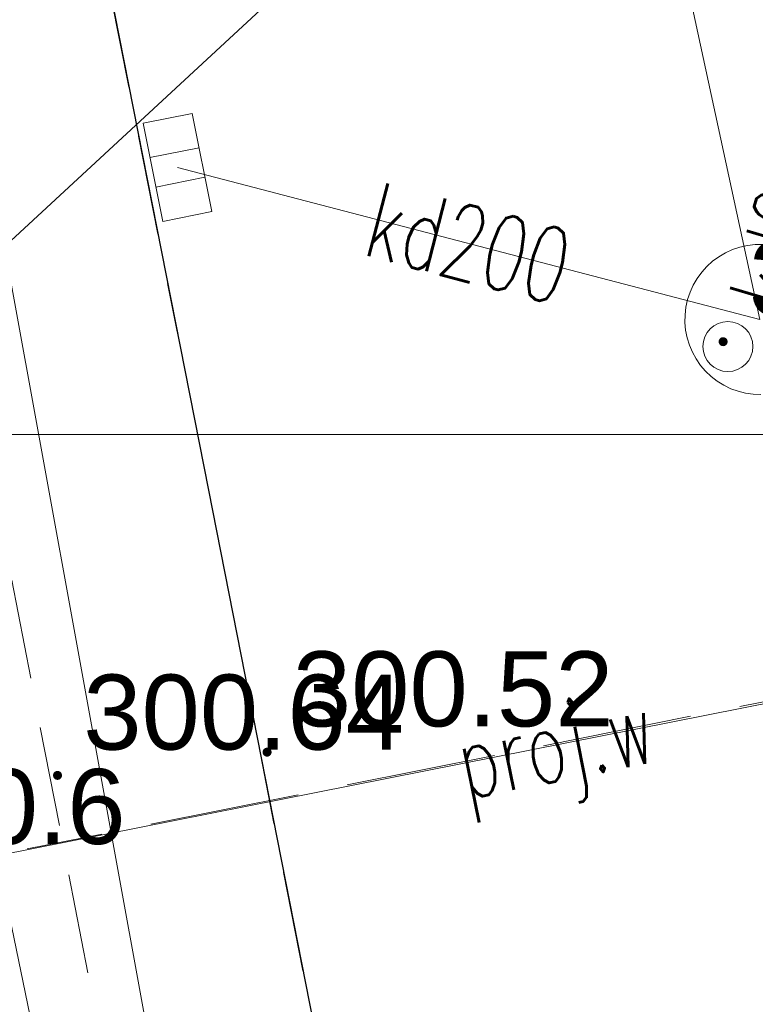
# Model space of a CAD drawing. Header units: metres. Extents: x 6567444 to 13135881, y 5574237 to 11149086.
# Tile 152 of 212: x 6567937.41 to 6567944.76, y 5574494.31 to 5574504.15. Entities that reach past the tile are written whole.
import ezdxf
from ezdxf import colors
from ezdxf.entities.mleader import LeaderData, LeaderLine
from ezdxf.enums import TextEntityAlignment as Align
from ezdxf.math import Vec2, Vec3

# ---------------------------------------------------------------- set-up
doc = ezdxf.new("R2010")
doc.units = ezdxf.units.M
for name, pattern in [('_MDCP$0$2.0_1.0', [3, 2, -1]), ('_MDCP$0$L_0_04', [1.5, 1, -0.5]), ('_MDCP$1$L_0_06', [2, 1.5, -0.5]), ('GE.I.6640.1.468.2024_MDCP_dodatkowe pomiary_12.03.2026$0$2.0_1.0', [3, 2, -1]), ('GE.I.6640.1.468.2024_MDCP_dodatkowe pomiary_12.03.2026$0$L_0_04', [1.5, 1, -0.5]), ('GE.I.6640.1.468.2024_MDCP_dodatkowe pomiary_12.03.2026$0$L_0_06', [2, 1.5, -0.5])]:
    doc.linetypes.add(name, pattern=pattern)
for name, color, linetype, lineweight in [('_MDCP$0$GES_InneUrzadzeniaTowarzyszace', 7, 'Continuous', 18), ('_MDCP$0$GES_InneUrzadzeniaTowarzyszace_P', 7, 'Continuous', 18), ('_MDCP$0$GES_PrzewodElektroenergetyczny', 1, 'Continuous', 18), ('_MDCP$0$GES_UrzadzeniaSiecKanalizacyjna_P', 7, 'Continuous', 18), ('_MDCP$0$OT_Komunikacja', 7, 'Continuous', 18), ('_MDCP$0$OTRN', 7, 'Continuous', 13), ('_MDCP$0$OTRS', 7, 'Continuous', 13), ('_MDCP$0$OTRS_O', 7, 'Continuous', 20), ('_MDCP$0$PARRA', 7, 'Continuous', 13), ('_MDCP$0$Z_ZAKRES', 214, 'Continuous', 90), ('_MDCP$1$GES_PrzewodKanalizacyjny', 36, 'Continuous', 18), ('_MDCP$1$GES_PrzewodWodociagowy', 5, 'Continuous', 18), ('_MDCP$1$GES_PrzewodWodociagowy_Projektowany', 7, 'Continuous', 18), ('_TB_KAN_D_Opis_Studnie', 7, 'Continuous', 30), ('GE.I.6640.1.468.2024_MDCP_dodatkowe pomiary_12.03.2026$0$GES_InneUrzadzeniaTowarzyszace', 7, 'Continuous', 18), ('GE.I.6640.1.468.2024_MDCP_dodatkowe pomiary_12.03.2026$0$GES_InneUrzadzeniaTowarzyszace_P', 7, 'Continuous', 18), ('GE.I.6640.1.468.2024_MDCP_dodatkowe pomiary_12.03.2026$0$GES_PrzewodElektroenergetyczny', 1, 'Continuous', 18), ('GE.I.6640.1.468.2024_MDCP_dodatkowe pomiary_12.03.2026$0$GES_PrzewodKanalizacyjny', 36, 'Continuous', 18), ('GE.I.6640.1.468.2024_MDCP_dodatkowe pomiary_12.03.2026$0$GES_PrzewodWodociagowy', 5, 'Continuous', 18), ('GE.I.6640.1.468.2024_MDCP_dodatkowe pomiary_12.03.2026$0$GES_PrzewodWodociagowy_Projektowany', 7, 'Continuous', 18), ('GE.I.6640.1.468.2024_MDCP_dodatkowe pomiary_12.03.2026$0$GES_UrzadzeniaSiecKanalizacyjna_P', 7, 'Continuous', 18), ('GE.I.6640.1.468.2024_MDCP_dodatkowe pomiary_12.03.2026$0$OT_Komunikacja', 7, 'Continuous', 18), ('GE.I.6640.1.468.2024_MDCP_dodatkowe pomiary_12.03.2026$0$OTRN', 7, 'Continuous', 13), ('GE.I.6640.1.468.2024_MDCP_dodatkowe pomiary_12.03.2026$0$OTRS', 7, 'Continuous', 13), ('GE.I.6640.1.468.2024_MDCP_dodatkowe pomiary_12.03.2026$0$OTRS_O', 7, 'Continuous', 20), ('GE.I.6640.1.468.2024_MDCP_dodatkowe pomiary_12.03.2026$0$PARRA', 7, 'Continuous', 13), ('GE.I.6640.1.468.2024_MDCP_dodatkowe pomiary_12.03.2026$0$Z_ZAKRES', 214, 'Continuous', 90)]:
    doc.layers.add(name, color=color, linetype=linetype, lineweight=lineweight)
for name, color, linetype in [('_MDCP$0$OTRN_O', 7, 'Continuous'), ('FORMA - Arch 01 - PZT 1 Strefy', 7, 'Continuous'), ('GE.I.6640.1.468.2024_MDCP_dodatkowe pomiary_12.03.2026$0$OTRN_O', 7, 'Continuous')]:
    doc.layers.add(name, color=color, linetype=linetype)
doc.styles.add('_MDCP$0$BDOT', font='arial.ttf', dxfattribs={"width": 0.9})
doc.styles.add('_MDCP$0$STANDARD', font='simplex.shx')
doc.styles.add('GE.I.6640.1.468.2024_MDCP_dodatkowe pomiary_12.03.2026$0$BDOT', font='arial.ttf', dxfattribs={"width": 0.9})
doc.styles.add('GE.I.6640.1.468.2024_MDCP_dodatkowe pomiary_12.03.2026$0$STANDARD', font='simplex.shx')
doc.styles.add('ROMANS', font='romans.shx', dxfattribs={"width": 0.9})

# ---------------------------------------------------------------- blocks, each defined once
blk = doc.blocks.new('_MDCP$0$other_SUPW_O')
at = {"color": 0, "linetype": 'Continuous', "lineweight": 18}
blk.add_circle((0, 0), 0.5, dxfattribs=at)
blk = doc.blocks.new('_MDCP$0$other_SUKK')
at = {"color": 0, "linetype": 'Continuous', "lineweight": 18, "flags": 128}
blk.add_lwpolyline([(1, 0.5), (1, -0.5), (-1, -0.5), (-1, 0.5), (1, 0.5)], close=True, dxfattribs=at)
for points in [[(-0.3, 0.5), (-0.3, -0.5)], [(0.3, 0.5), (0.3, -0.5)]]:
    blk.add_lwpolyline(points, dxfattribs=at)
blk = doc.blocks.new('_MDCP$0$OTRN')
at = {"layer": '_MDCP$0$OTRN', "color": 0, "const_width": 0.09}
blk.add_lwpolyline([(-0.045, 0, 1), (0.045, 0, 1)], format="xyb", close=True, dxfattribs=at)
at = {"layer": '_MDCP$0$OTRN_O', "color": 0, "style": '_MDCP$0$BDOT'}
blk.add_attdef('RZEDNA', (0.514, 0.515), '', height=1.5, dxfattribs=at)
blk = doc.blocks.new('_MDCP$0$OTRS')
at = {"layer": '_MDCP$0$OTRS', "color": 0, "lineweight": -3, "const_width": 0.09}
blk.add_lwpolyline([(-0.045, 0, 1), (0.045, 0, 1)], format="xyb", close=True, dxfattribs=at)
at = {"layer": '_MDCP$0$OTRS_O', "color": 0, "style": '_MDCP$0$BDOT'}
blk.add_attdef('RZEDNA', (0.514, 0.515), '', height=1.5, dxfattribs=at)
blk = doc.blocks.new('_MDCP')
at = {"layer": '_MDCP$0$GES_InneUrzadzeniaTowarzyszace', "color": 36, "linetype": 'Continuous', "lineweight": 18, "flags": 128}
blk.add_lwpolyline([(6567944.8196, 5574500.4004), (6567944.7424, 5574500.4034), (6567944.666, 5574500.4143), (6567944.5911, 5574500.433), (6567944.5185, 5574500.4593), (6567944.449, 5574500.4929), (6567944.3833, 5574500.5335), (6567944.3222, 5574500.5807), (6567944.2662, 5574500.6338), (6567944.2159, 5574500.6925), (6567944.172, 5574500.756), (6567944.1349, 5574500.8237), (6567944.1049, 5574500.8948), (6567944.0823, 5574500.9687), (6567944.0675, 5574501.0445), (6567944.0606, 5574501.1214), (6567944.0616, 5574501.1986), (6567944.0705, 5574501.2753), (6567944.0873, 5574501.3507), (6567944.1117, 5574501.4239), (6567944.1435, 5574501.4943), (6567944.1824, 5574501.561), (6567944.228, 5574501.6233), (6567944.2797, 5574501.6807), (6567944.3371, 5574501.7324), (6567944.3994, 5574501.7779), (6567944.4661, 5574501.8168), (6567944.5365, 5574501.8486), (6567944.6097, 5574501.873), (6567944.6851, 5574501.8898), (6567944.7618, 5574501.8987), (6567944.839, 5574501.8997)], dxfattribs=at)
at = {"layer": '_MDCP$0$GES_PrzewodElektroenergetyczny', "color": 1, "linetype": 'Continuous', "lineweight": 18, "flags": 128}
blk.add_lwpolyline([(6567865.43, 5574365.71), (6567866.05, 5574365.89), (6567896.56, 5574374.5), (6567904.27, 5574376.45), (6567911.08, 5574378.87), (6567917.57, 5574382.21), (6567923.68, 5574386.39), (6567927.96, 5574390.03), (6567932.71, 5574394.95), (6567937.44, 5574401.32), (6567941.37, 5574408.93), (6567944.03, 5574416.87), (6567946.43, 5574428.12), (6567947.07, 5574438.02), (6567946.76, 5574445.07), (6567943.54, 5574465.05), (6567937.11, 5574496.16), (6567934.67, 5574502.03), (6567928.51, 5574535.24), (6567922.19, 5574569.25)], dxfattribs=at)
at = {"layer": '_MDCP$0$OT_Komunikacja', "color": 7, "linetype": 'Continuous', "lineweight": 25, "flags": 128}
blk.add_lwpolyline([(6567929.81, 5574547.284), (6567935.279, 5574519.986), (6567935.957, 5574516.391), (6567939.3, 5574499.444), (6567941.361, 5574488.965), (6567942.778, 5574481.353), (6567945.871, 5574465.435), (6567947.515, 5574455.698), (6567948.396, 5574450.424)], dxfattribs=at)
at = {"layer": '_MDCP$0$OT_Komunikacja', "color": 7, "linetype": '_MDCP$0$L_0_04', "lineweight": 18, "flags": 128}
blk.add_lwpolyline([(6567919.7, 5574578.59), (6567920.76, 5574578.35), (6567921.77, 5574577.92), (6567922.83, 5574577.12), (6567923.8, 5574575.84), (6567924.51, 5574574.05), (6567925.03, 5574571.71), (6567925.42, 5574570.12), (6567926.172, 5574565.569), (6567928.182, 5574555.336), (6567929.81, 5574547.284), (6567935.279, 5574519.986), (6567935.957, 5574516.391), (6567939.3, 5574499.444), (6567941.361, 5574488.965), (6567942.778, 5574481.353), (6567941.559, 5574476.747), (6567935.05, 5574510.337), (6567926.066, 5574555.647), (6567923.648, 5574568.154), (6567923.33, 5574569.78), (6567923.13, 5574570.56), (6567922.7, 5574571.28), (6567922.48, 5574571.32), (6567907.73, 5574567.88), (6567907.32, 5574570.28), (6567908.58, 5574572.61), (6567905.5, 5574574.28), (6567905.13, 5574574.52), (6567904.95, 5574574.89), (6567905.03, 5574575.37), (6567905.44, 5574575.72), (6567918.52, 5574578.59)], close=True, dxfattribs=at)
at = {"layer": '_MDCP$0$PARRA'}
for points in [[(6567600, 5574500), (6567600, 5574750), (6568000, 5574750), (6568000, 5574500)], [(6567600, 5574250), (6567600, 5574500), (6568000, 5574500), (6568000, 5574250)]]:
    blk.add_lwpolyline(points, close=True, dxfattribs=at)
at = {"layer": '_MDCP$0$Z_ZAKRES', "linetype": '_MDCP$0$2.0_1.0', "lineweight": 140, "ltscale": 3}
blk.add_lwpolyline([(6567820.4066, 5574555.7194), (6567847.2319, 5574561.9971), (6567929.3564, 5574581.2058), (6567956.4427, 5574443.9114), (6567955.8272, 5574425.4811), (6567951.0155, 5574407.0696), (6567933.7775, 5574381.8658), (6567907.3117, 5574367.3176), (6567855.7392, 5574355.6499), (6567852.5819, 5574378.7472), (6567848.1054, 5574411.5719), (6567841.6932, 5574438.9942), (6567818.9458, 5574517.2526)], close=True, dxfattribs=at)
at = {"layer": '_MDCP$1$GES_PrzewodKanalizacyjny', "color": 36, "linetype": 'Continuous', "lineweight": 18, "flags": 128}
for points in [[(6567928.66, 5574549.141), (6567941.45, 5574478.87)], [(6567944.81, 5574501.15), (6567939.65, 5574525.01)], [(6567938.99, 5574502.67), (6567944.81, 5574501.15)]]:
    blk.add_lwpolyline(points, dxfattribs=at)
at = {"layer": '_MDCP$1$GES_PrzewodWodociagowy', "color": 5, "linetype": 'Continuous', "lineweight": 18, "flags": 128}
blk.add_lwpolyline([(6567864.76, 5574364.5), (6567865.26, 5574364.62), (6567879.87, 5574368.83), (6567891.58, 5574371.22), (6567903.6, 5574374.16), (6567920.8, 5574381.71), (6567923.69, 5574383.53), (6567926.2, 5574385.12), (6567936.27, 5574396.34), (6567944.17, 5574409.92), (6567946.48, 5574417.99), (6567947.71, 5574422.27), (6567948.92, 5574431.23), (6567949.41, 5574434.92), (6567949.29, 5574441.41), (6567946.5, 5574458.89), (6567955.88, 5574460.77), (6567952.53, 5574481.02), (6567952.22, 5574482.27), (6567948.28, 5574498.02), (6567947.93, 5574497.92), (6567937.17, 5574495.79)], dxfattribs=at)
blk.add_lwpolyline([(6567864.76, 5574364.5), (6567865.26, 5574364.62), (6567879.87, 5574368.83), (6567891.58, 5574371.22), (6567903.6, 5574374.16), (6567920.8, 5574381.71), (6567923.69, 5574383.53), (6567926.2, 5574385.12), (6567936.27, 5574396.34), (6567944.17, 5574409.92), (6567946.48, 5574417.99), (6567947.71, 5574422.27), (6567948.92, 5574431.23), (6567949.41, 5574434.92), (6567949.29, 5574441.41), (6567946.5, 5574458.89), (6567955.88, 5574460.77), (6567952.53, 5574481.02), (6567952.22, 5574482.27), (6567948.28, 5574498.02), (6567947.93, 5574497.92), (6567937.17, 5574495.79)], dxfattribs=at)
at = {"layer": '_MDCP$1$GES_PrzewodWodociagowy_Projektowany', "color": 5, "linetype": '_MDCP$1$L_0_06', "lineweight": 18, "flags": 128}
blk.add_lwpolyline([(6567948.04, 5574497.97), (6567937.49, 5574495.86)], dxfattribs=at)
at = {"layer": '_MDCP$0$GES_InneUrzadzeniaTowarzyszace_P', "linetype": 'Continuous', "xscale": 0.5, "yscale": 0.5, "zscale": 0.5}
blk.add_blockref('_MDCP$0$other_SUPW_O', (6567944.49, 5574500.88), dxfattribs=at)
at = {"layer": '_MDCP$0$GES_UrzadzeniaSiecKanalizacyjna_P', "color": 36, "linetype": 'Continuous', "xscale": 0.4999999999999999, "yscale": 0.4999999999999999, "zscale": 0.4999999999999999, "rotation": 281.3334196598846}
blk.add_blockref('_MDCP$0$other_SUKK', (6567938.99, 5574502.67), dxfattribs=at)
at = {"layer": '_MDCP$0$OTRN', "color": 14, "xscale": 0.5, "yscale": 0.5, "zscale": 0.5}
blk.add_blockref('_MDCP$0$OTRN', (6567935.593, 5574495.652, 300.64), dxfattribs=at).add_auto_attribs({'RZEDNA': '300.6'})
at = {"layer": '_MDCP$0$OTRS', "xscale": 0.5, "yscale": 0.5, "zscale": 0.5}
for p, values in [((6567944.442, 5574500.929, 300.614), {'RZEDNA': '300.61'}), ((6567939.886, 5574496.827, 300.524), {'RZEDNA': '300.52'}), ((6567937.792, 5574496.595, 300.641), {'RZEDNA': '300.64'})]:
    blk.add_blockref('_MDCP$0$OTRS', p, dxfattribs=at).add_auto_attribs(values)
at = {"layer": '_MDCP$1$GES_PrzewodKanalizacyjny', "color": 36, "lineweight": 15, "style": '_MDCP$0$STANDARD', "width": 0.66}
for rotation, p in [(-286.4, (6567945.1355, 5574502.255)), (-14.6, (6567941.9, 5574501.91))]:
    blk.add_text('kd200', height=0.75, rotation=rotation, dxfattribs=at).set_placement(p, align=Align.MIDDLE_CENTER)
at = {"layer": '_MDCP$1$GES_PrzewodWodociagowy_Projektowany', "color": 5, "lineweight": 15, "style": '_MDCP$0$STANDARD', "width": 0.66}
blk.add_text('proj.w', height=0.75, rotation=-348.7, dxfattribs=at).set_placement((6567942.765, 5574496.915), align=Align.MIDDLE_CENTER)
blk = doc.blocks.new('GE.I.6640.1.468.2024_MDCP_dodatkowe pomiary_12.03.2026$0$other_SUPW_O')
at = {"color": 0, "linetype": 'Continuous', "lineweight": 18}
blk.add_circle((0, 0), 0.5, dxfattribs=at)
blk = doc.blocks.new('GE.I.6640.1.468.2024_MDCP_dodatkowe pomiary_12.03.2026$0$other_SUKK')
at = {"color": 0, "linetype": 'Continuous', "lineweight": 18, "flags": 128}
blk.add_lwpolyline([(1, 0.5), (1, -0.5), (-1, -0.5), (-1, 0.5), (1, 0.5)], close=True, dxfattribs=at)
for points in [[(-0.3, 0.5), (-0.3, -0.5)], [(0.3, 0.5), (0.3, -0.5)]]:
    blk.add_lwpolyline(points, dxfattribs=at)
blk = doc.blocks.new('GE.I.6640.1.468.2024_MDCP_dodatkowe pomiary_12.03.2026$0$OTRN')
at = {"layer": 'GE.I.6640.1.468.2024_MDCP_dodatkowe pomiary_12.03.2026$0$OTRN', "color": 0, "const_width": 0.09}
blk.add_lwpolyline([(-0.045, 0, 1), (0.045, 0, 1)], format="xyb", close=True, dxfattribs=at)
at = {"layer": 'GE.I.6640.1.468.2024_MDCP_dodatkowe pomiary_12.03.2026$0$OTRN_O', "color": 0, "style": 'GE.I.6640.1.468.2024_MDCP_dodatkowe pomiary_12.03.2026$0$BDOT'}
blk.add_attdef('RZEDNA', (0.514, 0.515), '', height=1.5, dxfattribs=at)
blk = doc.blocks.new('GE.I.6640.1.468.2024_MDCP_dodatkowe pomiary_12.03.2026$0$OTRS')
at = {"layer": 'GE.I.6640.1.468.2024_MDCP_dodatkowe pomiary_12.03.2026$0$OTRS', "color": 0, "lineweight": -3, "const_width": 0.09}
blk.add_lwpolyline([(-0.045, 0, 1), (0.045, 0, 1)], format="xyb", close=True, dxfattribs=at)
at = {"layer": 'GE.I.6640.1.468.2024_MDCP_dodatkowe pomiary_12.03.2026$0$OTRS_O', "color": 0, "style": 'GE.I.6640.1.468.2024_MDCP_dodatkowe pomiary_12.03.2026$0$BDOT'}
blk.add_attdef('RZEDNA', (0.514, 0.515), '', height=1.5, dxfattribs=at)
blk = doc.blocks.new('GE.I.6640.1.468.2024_MDCP_dodatkowe pomiary_12.03.2026')
at = {"layer": 'GE.I.6640.1.468.2024_MDCP_dodatkowe pomiary_12.03.2026$0$GES_InneUrzadzeniaTowarzyszace', "color": 36, "linetype": 'Continuous', "lineweight": 18, "flags": 128}
blk.add_lwpolyline([(6567944.8196, 5574500.4004), (6567944.7424, 5574500.4034), (6567944.666, 5574500.4143), (6567944.5911, 5574500.433), (6567944.5185, 5574500.4593), (6567944.449, 5574500.4929), (6567944.3833, 5574500.5335), (6567944.3222, 5574500.5807), (6567944.2662, 5574500.6338), (6567944.2159, 5574500.6925), (6567944.172, 5574500.756), (6567944.1349, 5574500.8237), (6567944.1049, 5574500.8948), (6567944.0823, 5574500.9687), (6567944.0675, 5574501.0445), (6567944.0606, 5574501.1214), (6567944.0616, 5574501.1986), (6567944.0705, 5574501.2753), (6567944.0873, 5574501.3507), (6567944.1117, 5574501.4239), (6567944.1435, 5574501.4943), (6567944.1824, 5574501.561), (6567944.228, 5574501.6233), (6567944.2797, 5574501.6807), (6567944.3371, 5574501.7324), (6567944.3994, 5574501.7779), (6567944.4661, 5574501.8168), (6567944.5365, 5574501.8486), (6567944.6097, 5574501.873), (6567944.6851, 5574501.8898), (6567944.7618, 5574501.8987), (6567944.839, 5574501.8997)], dxfattribs=at)
at = {"layer": 'GE.I.6640.1.468.2024_MDCP_dodatkowe pomiary_12.03.2026$0$GES_PrzewodElektroenergetyczny', "color": 1, "linetype": 'Continuous', "lineweight": 18, "flags": 128}
blk.add_lwpolyline([(6567865.43, 5574365.71), (6567866.05, 5574365.89), (6567896.56, 5574374.5), (6567904.27, 5574376.45), (6567911.08, 5574378.87), (6567917.57, 5574382.21), (6567923.68, 5574386.39), (6567927.96, 5574390.03), (6567932.71, 5574394.95), (6567937.44, 5574401.32), (6567941.37, 5574408.93), (6567944.03, 5574416.87), (6567946.43, 5574428.12), (6567947.07, 5574438.02), (6567946.76, 5574445.07), (6567943.54, 5574465.05), (6567937.11, 5574496.16), (6567934.67, 5574502.03), (6567928.51, 5574535.24), (6567922.19, 5574569.25)], dxfattribs=at)
at = {"layer": 'GE.I.6640.1.468.2024_MDCP_dodatkowe pomiary_12.03.2026$0$GES_PrzewodKanalizacyjny', "color": 36, "linetype": 'Continuous', "lineweight": 18, "flags": 128}
for points in [[(6567928.66, 5574549.141), (6567941.45, 5574478.87)], [(6567944.81, 5574501.15), (6567939.65, 5574525.01)], [(6567938.99, 5574502.67), (6567944.81, 5574501.15)]]:
    blk.add_lwpolyline(points, dxfattribs=at)
at = {"layer": 'GE.I.6640.1.468.2024_MDCP_dodatkowe pomiary_12.03.2026$0$GES_PrzewodWodociagowy', "color": 5, "linetype": 'Continuous', "lineweight": 18, "flags": 128}
blk.add_lwpolyline([(6567864.76, 5574364.5), (6567865.26, 5574364.62), (6567879.87, 5574368.83), (6567891.58, 5574371.22), (6567903.6, 5574374.16), (6567920.8, 5574381.71), (6567923.69, 5574383.53), (6567926.2, 5574385.12), (6567936.27, 5574396.34), (6567944.17, 5574409.92), (6567946.48, 5574417.99), (6567947.71, 5574422.27), (6567948.92, 5574431.23), (6567949.41, 5574434.92), (6567949.29, 5574441.41), (6567946.5, 5574458.89), (6567955.88, 5574460.77), (6567952.53, 5574481.02), (6567952.22, 5574482.27), (6567948.28, 5574498.02), (6567947.93, 5574497.92), (6567937.17, 5574495.79)], dxfattribs=at)
blk.add_lwpolyline([(6567864.76, 5574364.5), (6567865.26, 5574364.62), (6567879.87, 5574368.83), (6567891.58, 5574371.22), (6567903.6, 5574374.16), (6567920.8, 5574381.71), (6567923.69, 5574383.53), (6567926.2, 5574385.12), (6567936.27, 5574396.34), (6567944.17, 5574409.92), (6567946.48, 5574417.99), (6567947.71, 5574422.27), (6567948.92, 5574431.23), (6567949.41, 5574434.92), (6567949.29, 5574441.41), (6567946.5, 5574458.89), (6567955.88, 5574460.77), (6567952.53, 5574481.02), (6567952.22, 5574482.27), (6567948.28, 5574498.02), (6567947.93, 5574497.92), (6567937.17, 5574495.79)], dxfattribs=at)
at = {"layer": 'GE.I.6640.1.468.2024_MDCP_dodatkowe pomiary_12.03.2026$0$GES_PrzewodWodociagowy_Projektowany', "color": 5, "linetype": 'GE.I.6640.1.468.2024_MDCP_dodatkowe pomiary_12.03.2026$0$L_0_06', "lineweight": 18, "flags": 128}
blk.add_lwpolyline([(6567948.04, 5574497.97), (6567937.49, 5574495.86)], dxfattribs=at)
at = {"layer": 'GE.I.6640.1.468.2024_MDCP_dodatkowe pomiary_12.03.2026$0$OT_Komunikacja', "color": 7, "linetype": 'Continuous', "lineweight": 25, "flags": 128}
blk.add_lwpolyline([(6567929.81, 5574547.284), (6567935.279, 5574519.986), (6567935.957, 5574516.391), (6567939.3, 5574499.444), (6567941.361, 5574488.965), (6567942.778, 5574481.353), (6567945.871, 5574465.435), (6567947.515, 5574455.698), (6567948.396, 5574450.424)], dxfattribs=at)
at = {"layer": 'GE.I.6640.1.468.2024_MDCP_dodatkowe pomiary_12.03.2026$0$OT_Komunikacja', "color": 7, "linetype": 'GE.I.6640.1.468.2024_MDCP_dodatkowe pomiary_12.03.2026$0$L_0_04', "lineweight": 18, "flags": 128}
blk.add_lwpolyline([(6567919.7, 5574578.59), (6567920.76, 5574578.35), (6567921.77, 5574577.92), (6567922.83, 5574577.12), (6567923.8, 5574575.84), (6567924.51, 5574574.05), (6567925.03, 5574571.71), (6567925.42, 5574570.12), (6567926.172, 5574565.569), (6567928.182, 5574555.336), (6567929.81, 5574547.284), (6567935.279, 5574519.986), (6567935.957, 5574516.391), (6567939.3, 5574499.444), (6567941.361, 5574488.965), (6567942.778, 5574481.353), (6567941.559, 5574476.747), (6567935.05, 5574510.337), (6567926.066, 5574555.647), (6567923.648, 5574568.154), (6567923.33, 5574569.78), (6567923.13, 5574570.56), (6567922.7, 5574571.28), (6567922.48, 5574571.32), (6567907.73, 5574567.88), (6567907.32, 5574570.28), (6567908.58, 5574572.61), (6567905.5, 5574574.28), (6567905.13, 5574574.52), (6567904.95, 5574574.89), (6567905.03, 5574575.37), (6567905.44, 5574575.72), (6567918.52, 5574578.59)], close=True, dxfattribs=at)
at = {"layer": 'GE.I.6640.1.468.2024_MDCP_dodatkowe pomiary_12.03.2026$0$PARRA'}
for points in [[(6567600, 5574500), (6567600, 5574750), (6568000, 5574750), (6568000, 5574500)], [(6567600, 5574250), (6567600, 5574500), (6568000, 5574500), (6568000, 5574250)]]:
    blk.add_lwpolyline(points, close=True, dxfattribs=at)
at = {"layer": 'GE.I.6640.1.468.2024_MDCP_dodatkowe pomiary_12.03.2026$0$Z_ZAKRES', "linetype": 'GE.I.6640.1.468.2024_MDCP_dodatkowe pomiary_12.03.2026$0$2.0_1.0', "lineweight": 140, "ltscale": 3}
blk.add_lwpolyline([(6567820.4066, 5574555.7194), (6567847.2319, 5574561.9971), (6567929.3564, 5574581.2058), (6567956.4427, 5574443.9114), (6567955.8272, 5574425.4811), (6567951.0155, 5574407.0696), (6567933.7775, 5574381.8658), (6567907.3117, 5574367.3176), (6567855.7392, 5574355.6499), (6567852.5819, 5574378.7472), (6567848.1054, 5574411.5719), (6567841.6932, 5574438.9942), (6567818.9458, 5574517.2526)], close=True, dxfattribs=at)
at = {"layer": 'GE.I.6640.1.468.2024_MDCP_dodatkowe pomiary_12.03.2026$0$GES_InneUrzadzeniaTowarzyszace_P', "linetype": 'Continuous', "xscale": 0.5, "yscale": 0.5, "zscale": 0.5}
blk.add_blockref('GE.I.6640.1.468.2024_MDCP_dodatkowe pomiary_12.03.2026$0$other_SUPW_O', (6567944.49, 5574500.88), dxfattribs=at)
at = {"layer": 'GE.I.6640.1.468.2024_MDCP_dodatkowe pomiary_12.03.2026$0$GES_UrzadzeniaSiecKanalizacyjna_P', "color": 36, "linetype": 'Continuous', "xscale": 0.4999999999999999, "yscale": 0.4999999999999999, "zscale": 0.4999999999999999, "rotation": 281.3334196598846}
blk.add_blockref('GE.I.6640.1.468.2024_MDCP_dodatkowe pomiary_12.03.2026$0$other_SUKK', (6567938.99, 5574502.67), dxfattribs=at)
at = {"layer": 'GE.I.6640.1.468.2024_MDCP_dodatkowe pomiary_12.03.2026$0$OTRN', "color": 14, "xscale": 0.5, "yscale": 0.5, "zscale": 0.5}
blk.add_blockref('GE.I.6640.1.468.2024_MDCP_dodatkowe pomiary_12.03.2026$0$OTRN', (6567935.593, 5574495.652, 300.64), dxfattribs=at).add_auto_attribs({'RZEDNA': '300.6'})
at = {"layer": 'GE.I.6640.1.468.2024_MDCP_dodatkowe pomiary_12.03.2026$0$OTRS', "xscale": 0.5, "yscale": 0.5, "zscale": 0.5}
for p, values in [((6567944.442, 5574500.929, 300.614), {'RZEDNA': '300.61'}), ((6567939.886, 5574496.827, 300.524), {'RZEDNA': '300.52'}), ((6567937.792, 5574496.595, 300.641), {'RZEDNA': '300.64'})]:
    blk.add_blockref('GE.I.6640.1.468.2024_MDCP_dodatkowe pomiary_12.03.2026$0$OTRS', p, dxfattribs=at).add_auto_attribs(values)
at = {"layer": 'GE.I.6640.1.468.2024_MDCP_dodatkowe pomiary_12.03.2026$0$GES_PrzewodKanalizacyjny', "color": 36, "lineweight": 15, "style": 'GE.I.6640.1.468.2024_MDCP_dodatkowe pomiary_12.03.2026$0$STANDARD', "width": 0.66}
for rotation, p in [(-286.4, (6567945.1355, 5574502.255)), (-14.6, (6567941.9, 5574501.91))]:
    blk.add_text('kd200', height=0.75, rotation=rotation, dxfattribs=at).set_placement(p, align=Align.MIDDLE_CENTER)
at = {"layer": 'GE.I.6640.1.468.2024_MDCP_dodatkowe pomiary_12.03.2026$0$GES_PrzewodWodociagowy_Projektowany', "color": 5, "lineweight": 15, "style": 'GE.I.6640.1.468.2024_MDCP_dodatkowe pomiary_12.03.2026$0$STANDARD', "width": 0.66}
blk.add_text('proj.w', height=0.75, rotation=-348.7, dxfattribs=at).set_placement((6567942.765, 5574496.915), align=Align.MIDDLE_CENTER)

msp = doc.modelspace()

# ---------------------------------------------------------------- block references
at = {"layer": 'Defpoints'}
msp.add_blockref('GE.I.6640.1.468.2024_MDCP_dodatkowe pomiary_12.03.2026', (0, 0), dxfattribs=at)

# ---------------------------------------------------------------- next in the draw order: block references
msp.add_blockref('_MDCP', (0, 0))

# ---------------------------------------------------------------- next in the draw order: hatches: boundary and pattern name
at = {"layer": 'FORMA - Arch 01 - PZT 1 Strefy', "linetype": 'Continuous', "lineweight": 0, "true_color": 0x577933}
h = msp.add_hatch(dxfattribs=at)
h.set_pattern_fill('ANSI31', color=77, scale=3, style=0)
h.set_pattern_definition([(45, (0, 0), (-0.265165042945, 0.265165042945), [])])
h.paths.add_polyline_path([(6567829, 5574517.24), (6567842.3979, 5574471.1185), (6567844.1651, 5574471.6318), (6567846.9307, 5574462.1115), (6567846.9671, 5574484.4721), (6567835.7357, 5574536.73), (6567846.6423, 5574539.0741), (6567844.8637, 5574547.3496), (6567918.5713, 5574563.191), (6567935.6055, 5574483.9335), (6567930.9751, 5574476.7679), (6567931.2272, 5574475.5947), (6567933.5702, 5574476.0982, 0.216609), (6567938.8837, 5574480.0852), (6567921.55, 5574567.86), (6567849.2666, 5574550.953), (6567830.11, 5574546.47)])

# ---------------------------------------------------------------- next in the draw order: leaders
at = {"layer": '_TB_KAN_D_Opis_Studnie', "lineweight": 25}
ml = msp.add_multileader_mtext('Standard', dxfattribs=at)
ml.set_content('\\T0.8;\\W0.8;RUROWY \\PZBIORNIK RETENCYJNY\\PV~175m3 ', color=256, style='ROMANS')
ml.set_leader_properties(color=256, linetype='ByLayer', lineweight=25)
ml.build(insert=Vec2(0, 0))
ml.multileader.update_dxf_attribs({"text_left_attachment_type": 5, "text_right_attachment_type": 5, "dogleg_length": 0.2, "arrow_head_size": 0.5})
ctx = ml.context
ctx.base_point, ctx.char_height, ctx.arrow_head_size, ctx.landing_gap_size, ctx.plane_origin, ctx.plane_x_axis, ctx.plane_y_axis = Vec3(6567950.4714, 5574513.9191), 1.2, 0.5, 0.5, Vec3(6567951.6037, 5574524.2964), Vec3(0.886138, -0.463422), Vec3(0.463422, 0.886138)
ctx.left_attachment, ctx.right_attachment = 5, 5
notes = []
notes.append((ctx, [(0, (1, 1, 0), (6567950.2714, 5574513.9191), (1, 0), 0.2, [(0, [(6567929.9382, 5574495.1009)], 0, [])])]))
ctx.mtext.insert, ctx.mtext.flow_direction = Vec3(6567950.9714, 5574519.3591), 5
for ctx, leaders in notes:
    for number, flags, end, landing, length, lines in leaders:
        leader = LeaderData()
        leader.index, (leader.has_last_leader_line, leader.has_dogleg_vector, leader.attachment_direction) = number, flags
        leader.last_leader_point, leader.dogleg_vector, leader.dogleg_length = Vec3(end), Vec3(landing), length
        for number, points, colour, breaks in lines:
            line = LeaderLine()
            line.index, line.vertices, line.color, line.breaks = number, Vec3.list(points), colors.encode_raw_color(colour), breaks
            leader.lines.append(line)
        ctx.leaders.append(leader)

doc.saveas('drawing.dxf')
